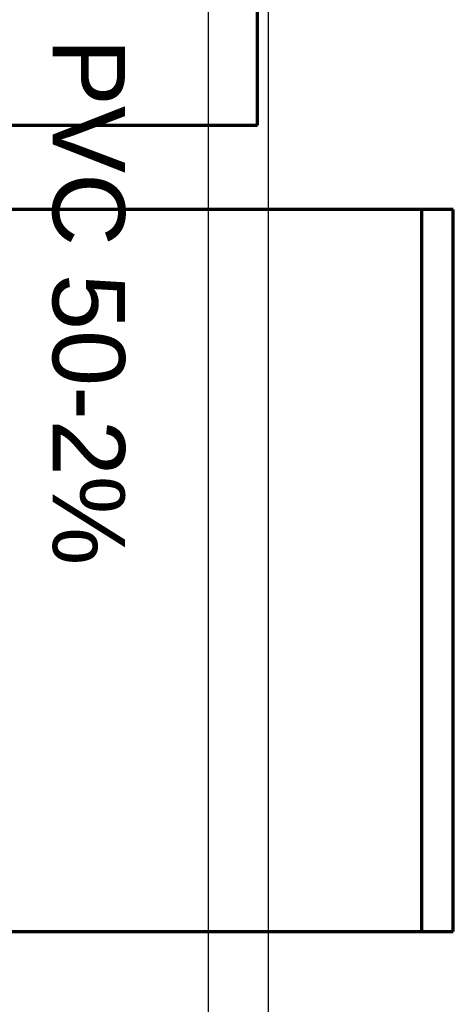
# Model space of a CAD drawing. Header units: millimetres. Extents: x -20654 to 2526, y -8238 to 977.
# Tile 25 of 218: x -10326.943 to -10326.582, y -4119.192 to -4118.374. Entities that reach past the tile are written whole.
import ezdxf

# ---------------------------------------------------------------- set-up
doc = ezdxf.new("R2010")
doc.units = ezdxf.units.MM
for name, color, linetype in [('01 CONTORNO_dwg', 252, 'Continuous'), ('P-PIPE-IDEN', 7, 'Continuous'), ('TQ-Condutos', 3, 'Continuous')]:
    doc.layers.add(name, color=color, linetype=linetype)
doc.styles.add('Arial_5', font='arial.ttf', dxfattribs={"height": 0.0825})

# ---------------------------------------------------------------- blocks, each defined once
blk = doc.blocks.new('terreo')
at = {"layer": '01 CONTORNO_dwg', "lineweight": 70}
for p, q in [((-16253.43, -265.13), (-16253.43, -105.13)), ((-16777.24, -265.13), (-16253.43, -265.13)), ((-16090.79, -335.13), (-16707.24, -335.13)), ((-16117.24, -335.13), (-16117.24, -935.13)), ((-16090.79, -935.13), (-16090.79, -335.13)), ((-16707.24, -935.13), (-16090.79, -935.13))]:
    blk.add_line(p, q, dxfattribs=at)

msp = doc.modelspace()

# ---------------------------------------------------------------- linework, layer by layer
at = {"layer": 'TQ-Condutos'}
for p, q in [((-10326.78584, -4121.08824), (-10326.78584, -4118.25203)), ((-10326.73584, -4121.08824), (-10326.73584, -4118.25203))]:
    msp.add_line(p, q, dxfattribs=at)

# ---------------------------------------------------------------- block references
at = {"layer": '01 CONTORNO_dwg', "xscale": 0.001, "yscale": 0.001, "zscale": 0.001}
msp.add_blockref('terreo', (-10310.49166, -4118.19674), dxfattribs=at)

# ---------------------------------------------------------------- texts
at = {"layer": 'P-PIPE-IDEN', "insert": (-10326.85521, -4118.38977), "char_height": 0.06, "width": 0.4919113, "attachment_point": 1, "rotation": 270, "style": 'Arial_5'}
msp.add_mtext('PVC 50-2%', dxfattribs=at)

doc.saveas('drawing.dxf')
